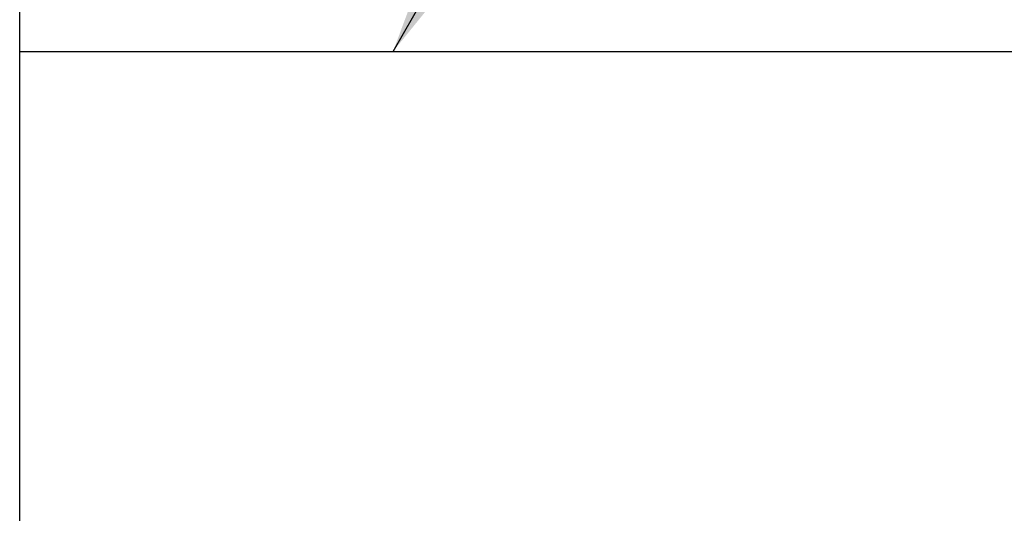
# Model space of a CAD drawing. Extents: x -176 to 363, y 100 to 494.
# Tile 46 of 48: x 242 to 288, y 180 to 203. Entities that reach past the tile are written whole.
import ezdxf

# ---------------------------------------------------------------- set-up
doc = ezdxf.new("R2010")
doc.units = 0
doc.header["$LTSCALE"] = 3
doc.header["$MEASUREMENT"] = 0
doc.layers.add('DIM', color=4, linetype='CONTINUOUS')
doc.styles.add('DIM-7', font='SIMPLEX.shx', dxfattribs={"width": 0.7, "bigfont": 'chineset.shx'})
doc.dimstyles.new('CNS', dxfattribs={"dimtxt": 3.5, "dimasz": 2.5, "dimexe": 1, "dimexo": 1.5, "dimgap": 0.09, "dimtad": 0, "dimdsep": 46, "dimtxsty": 'DIM-7', "dimcen": 0.09, "dimclrd": 1, "dimclre": 1, "dimclrt": 4, "dimadec": 0, "dimazin": 0, "dimtfac": 1, "dimtix": 1, "dimtmove": 2, "dimatfit": 3, "dimfxl": 1, "dimtvp": 0.971429, "dimtolj": 1, "dimarcsym": 0})

msp = doc.modelspace()

# ---------------------------------------------------------------- linework, layer by layer
at = {"layer": 'DIM', "color": 7}
for p, q in [((241.886, 125.997), (241.886, 214.997)), ((241.886, 201.997), (357.886, 201.997))]:
    msp.add_line(p, q, dxfattribs=at)

# ---------------------------------------------------------------- leaders
at = {"layer": 'DIM', "color": 7, "annotation_type": 0, "has_hookline": 1, "hookline_direction": 0, "text_width": 9.275}
msp.add_leader([(259.54, 201.997), (267.289, 215.548), (271.039, 215.548)], dimstyle='CNS', override={"dimscale": 1.5, "dimgap": 0.8, "dimtad": 1, "dimclrd": 7, "dimclre": 7, "dimclrt": 7, "dimtmove": 0}, dxfattribs=at)

doc.saveas('drawing.dxf')
